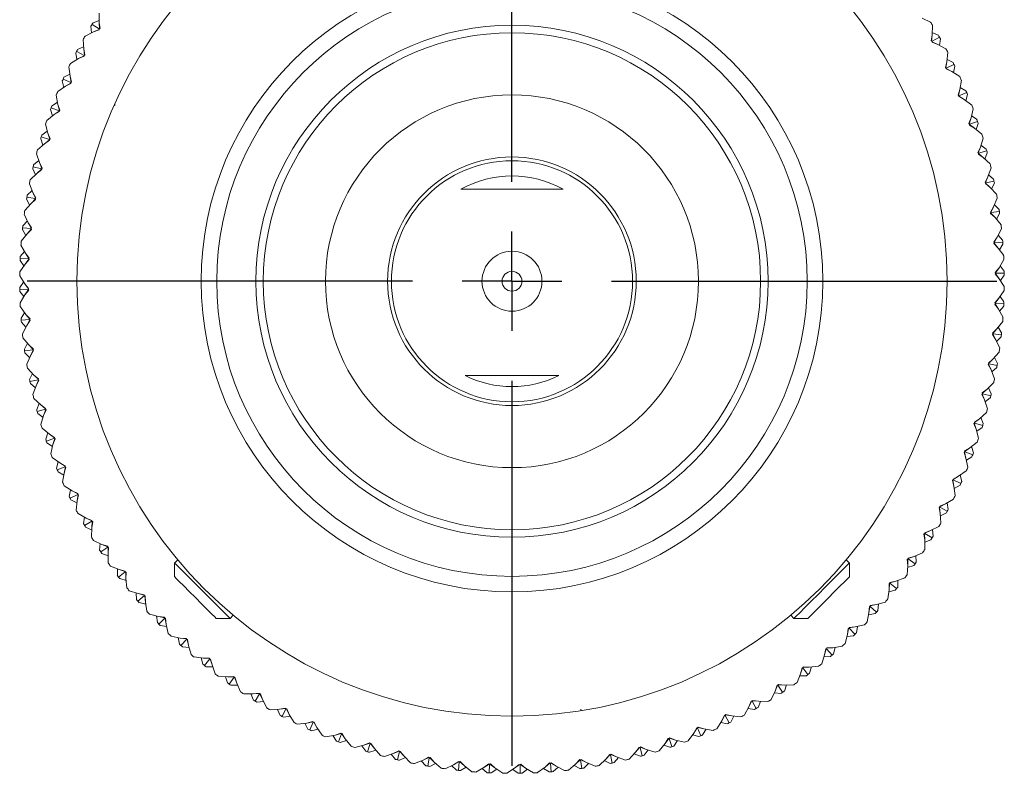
# Model space of a CAD drawing. Header units: inches. Extents: x 1.3 to 18.3, y 1.5 to 16.3.
# Tile 11 of 36: x 10.2 to 12.2, y 1.5 to 3. Entities that reach past the tile are written whole.
import ezdxf

# ---------------------------------------------------------------- set-up
doc = ezdxf.new("R2010")
doc.units = ezdxf.units.IN
doc.header["$MEASUREMENT"] = 0
doc.layers.add('SLD-0', color=7, linetype='Continuous')

# ---------------------------------------------------------------- blocks, each defined once
blk = doc.blocks.new('SW_CENTERMARKSYMBOL_1')
at = {"layer": 'SLD-0', "color": 0}
for p, q in [((0, 0.2), (0, 0.975)), ((0, 0), (0, 0.1)), ((-0.2, 0), (-0.975, 0)), ((0, 0), (-0.1, 0)), ((0, 0), (0, -0.1)), ((0, 0), (0.1, 0)), ((0.2, 0), (0.975, 0)), ((0, -0.2), (0, -0.975))]:
    blk.add_line(p, q, dxfattribs=at)

msp = doc.modelspace()

# ---------------------------------------------------------------- linework, layer by layer
at = {"color": 7, "linetype": 'Continuous', "lineweight": 15}
for p, q in [((10.3869, 2.9945), (10.3868, 3.0134)), ((10.3869, 2.9815), (10.3724, 2.9904)), ((10.3745, 2.9939), (10.3869, 2.9987)), ((10.3885, 2.9823), (10.3869, 2.9945)), ((10.3869, 2.9945), (10.3877, 2.9819)), ((12.0414, 3.0033), (12.0585, 2.9953)), ((10.3586, 2.9671), (10.3754, 2.9757)), ((10.3703, 2.987), (10.3716, 2.9737)), ((10.3754, 2.9757), (10.3869, 2.9806)), ((10.3754, 2.9757), (10.387, 2.9798)), ((10.3869, 2.9815), (10.3885, 2.9823)), ((10.387, 2.9798), (10.3869, 2.9815)), ((12.0627, 2.9885), (12.0621, 2.9697)), ((12.0745, 2.9687), (12.0622, 2.9739)), ((10.3558, 2.9414), (10.3546, 2.9602)), ((12.0621, 2.9697), (12.0601, 2.9575)), ((12.0601, 2.9575), (12.0616, 2.9567)), ((12.0621, 2.9697), (12.0608, 2.9571)), ((12.0616, 2.9567), (12.0765, 2.9652)), ((12.0616, 2.9567), (12.0616, 2.955)), ((12.073, 2.9505), (12.0616, 2.9558)), ((12.0616, 2.955), (12.073, 2.9505)), ((12.073, 2.9505), (12.0896, 2.9415)), ((12.0784, 2.9617), (12.0767, 2.9485)), ((10.3397, 2.9328), (10.3419, 2.9197)), ((10.3567, 2.9284), (10.3416, 2.9364)), ((10.3435, 2.9399), (10.3556, 2.9456)), ((10.3582, 2.9293), (10.3558, 2.9414)), ((10.3558, 2.9414), (10.3575, 2.9289)), ((12.0933, 2.9344), (12.0915, 2.9156)), ((10.3293, 2.9123), (10.3455, 2.9218)), ((10.3455, 2.9218), (10.3568, 2.9275)), ((10.3455, 2.9218), (10.3568, 2.9267)), ((10.3567, 2.9284), (10.3582, 2.9293)), ((10.3568, 2.9267), (10.3567, 2.9284)), ((12.0915, 2.9156), (12.0888, 2.9036)), ((12.0915, 2.9156), (12.0895, 2.9032)), ((12.1038, 2.9138), (12.0919, 2.9199)), ((10.3282, 2.8864), (10.3258, 2.9051)), ((12.0888, 2.9036), (12.0903, 2.9027)), ((12.0903, 2.9027), (12.0901, 2.901)), ((12.0901, 2.901), (12.1013, 2.8958)), ((12.1013, 2.8958), (12.0902, 2.9018)), ((12.0903, 2.9027), (12.1056, 2.9102)), ((12.1013, 2.8958), (12.1172, 2.8858)), ((12.1074, 2.9066), (12.1048, 2.8935)), ((10.3127, 2.8769), (10.3156, 2.8639)), ((10.3299, 2.8735), (10.3143, 2.8805)), ((10.316, 2.8842), (10.3276, 2.8906)), ((10.3191, 2.8662), (10.33, 2.8726)), ((10.3191, 2.8662), (10.3301, 2.8718)), ((10.3313, 2.8745), (10.3282, 2.8864)), ((10.3282, 2.8864), (10.3306, 2.874)), ((10.3299, 2.8735), (10.3313, 2.8745)), ((10.3301, 2.8718), (10.3299, 2.8735)), ((12.1205, 2.8785), (12.1175, 2.8599)), ((10.3035, 2.8557), (10.3191, 2.8662)), ((12.1175, 2.8599), (12.1141, 2.848)), ((12.1175, 2.8599), (12.1148, 2.8476)), ((12.1155, 2.847), (12.1312, 2.8536)), ((12.1297, 2.8573), (12.1182, 2.864)), ((10.292, 2.8268), (10.3032, 2.8339)), ((10.304, 2.8298), (10.3004, 2.8483)), ((12.1141, 2.848), (12.1155, 2.847)), ((12.1155, 2.847), (12.1152, 2.8453)), ((12.1152, 2.8453), (12.126, 2.8394)), ((12.126, 2.8394), (12.1153, 2.8462)), ((12.126, 2.8394), (12.1413, 2.8284)), ((12.1328, 2.8499), (12.1294, 2.837)), ((10.2891, 2.8193), (10.2929, 2.8065)), ((10.3065, 2.817), (10.2905, 2.823)), ((10.2962, 2.8091), (10.3067, 2.8161)), ((10.2962, 2.8091), (10.3069, 2.8153)), ((10.3079, 2.8181), (10.304, 2.8298)), ((10.304, 2.8298), (10.3072, 2.8176)), ((10.3065, 2.817), (10.3079, 2.8181)), ((10.3069, 2.8153), (10.3065, 2.817)), ((10.4172, 2.8286), (10.417, 2.8285)), ((10.4181, 2.8282), (10.4172, 2.8286)), ((10.4176, 2.8273), (10.4189, 2.8294)), ((12.1441, 2.8209), (12.14, 2.8025)), ((10.2813, 2.7976), (10.2962, 2.8091)), ((12.14, 2.8025), (12.1358, 2.791)), ((12.14, 2.8025), (12.1364, 2.7904)), ((12.1371, 2.7899), (12.1533, 2.7954)), ((12.152, 2.7992), (12.1409, 2.8067)), ((10.2716, 2.768), (10.2824, 2.7758)), ((10.2835, 2.7717), (10.2788, 2.79)), ((12.1358, 2.791), (12.1371, 2.7899)), ((12.1371, 2.7899), (12.1367, 2.7882)), ((12.1367, 2.7882), (12.1472, 2.7816)), ((12.1472, 2.7816), (12.1369, 2.789)), ((12.1472, 2.7816), (12.1617, 2.7697)), ((12.1546, 2.7916), (12.1504, 2.779)), ((10.2693, 2.7603), (10.2738, 2.7478)), ((10.2868, 2.7592), (10.2705, 2.7642)), ((10.277, 2.7506), (10.287, 2.7583)), ((10.277, 2.7506), (10.2872, 2.7575)), ((10.2881, 2.7603), (10.2835, 2.7717)), ((10.2835, 2.7717), (10.2874, 2.7598)), ((10.2868, 2.7592), (10.2881, 2.7603)), ((10.2872, 2.7575), (10.2868, 2.7592)), ((12.1641, 2.762), (12.1588, 2.7439)), ((10.2629, 2.7382), (10.277, 2.7506)), ((12.1588, 2.7439), (12.1539, 2.7327)), ((12.1539, 2.7327), (12.1551, 2.7315)), ((12.1588, 2.7439), (12.1545, 2.7321)), ((12.1551, 2.7315), (12.1716, 2.736)), ((12.1706, 2.7399), (12.16, 2.748)), ((10.255, 2.7081), (10.2653, 2.7166)), ((10.2666, 2.7125), (10.2608, 2.7304)), ((10.2719, 2.7014), (10.2666, 2.7125)), ((10.2666, 2.7125), (10.2713, 2.7008)), ((12.1551, 2.7315), (12.1547, 2.7298)), ((12.1547, 2.7298), (12.1647, 2.7226)), ((12.1647, 2.7226), (12.1549, 2.7306)), ((12.1647, 2.7226), (12.1784, 2.7098)), ((12.1727, 2.7321), (12.1677, 2.7197)), ((10.2532, 2.7003), (10.2585, 2.6881)), ((10.2707, 2.7002), (10.2541, 2.7042)), ((10.2615, 2.691), (10.271, 2.6994)), ((10.2615, 2.691), (10.2712, 2.6986)), ((10.2707, 2.7002), (10.2719, 2.7014)), ((10.2712, 2.6986), (10.2707, 2.7002)), ((12.1803, 2.702), (12.1739, 2.6843)), ((10.2482, 2.6777), (10.2615, 2.691)), ((12.1739, 2.6843), (12.1683, 2.6733)), ((12.1683, 2.6733), (12.1695, 2.6721)), ((12.1739, 2.6843), (12.1689, 2.6727)), ((12.1695, 2.6721), (12.1862, 2.6755)), ((12.1854, 2.6795), (12.1753, 2.6882)), ((10.2422, 2.6472), (10.252, 2.6563)), ((10.2535, 2.6524), (10.2465, 2.6699)), ((12.1695, 2.6721), (12.1689, 2.6704)), ((12.1689, 2.6704), (12.1784, 2.6626)), ((12.1784, 2.6626), (12.1692, 2.6712)), ((12.1784, 2.6626), (12.1914, 2.6489)), ((12.187, 2.6716), (12.1813, 2.6595)), ((10.2409, 2.6393), (10.247, 2.6274)), ((10.2584, 2.6403), (10.2415, 2.6433)), ((10.2498, 2.6306), (10.2587, 2.6395)), ((10.2498, 2.6306), (10.259, 2.6387)), ((10.2595, 2.6416), (10.2535, 2.6524)), ((10.2535, 2.6524), (10.259, 2.641)), ((10.2584, 2.6403), (10.2595, 2.6416)), ((10.259, 2.6387), (10.2584, 2.6403)), ((12.1927, 2.641), (12.1852, 2.6238)), ((10.2373, 2.6165), (10.2498, 2.6306)), ((12.1852, 2.6238), (12.1789, 2.6132)), ((12.1852, 2.6238), (12.1795, 2.6125)), ((12.18, 2.6119), (12.1969, 2.6143)), ((12.1964, 2.6183), (12.1869, 2.6276)), ((10.2333, 2.5857), (10.2424, 2.5954)), ((10.2442, 2.5916), (10.2361, 2.6086)), ((10.3515, 2.6026), (10.3516, 2.6024)), ((12.0825, 2.602), (12.0823, 2.6022)), ((12.1789, 2.6132), (12.18, 2.6119)), ((12.18, 2.6119), (12.1793, 2.6103)), ((12.1793, 2.6103), (12.1884, 2.6019)), ((12.1884, 2.6019), (12.1797, 2.611)), ((12.1884, 2.6019), (12.2004, 2.5874)), ((12.1975, 2.6103), (12.1911, 2.5986)), ((10.2324, 2.5777), (10.2392, 2.5662)), ((10.2498, 2.5798), (10.2328, 2.5817)), ((10.2418, 2.5696), (10.2502, 2.579)), ((10.2418, 2.5696), (10.2505, 2.5783)), ((10.2509, 2.5812), (10.2442, 2.5916)), ((10.2442, 2.5916), (10.2504, 2.5805)), ((10.2498, 2.5798), (10.2509, 2.5812)), ((10.2505, 2.5783), (10.2498, 2.5798)), ((12.2013, 2.5794), (12.1927, 2.5627)), ((10.2302, 2.5547), (10.2418, 2.5696)), ((12.1927, 2.5627), (12.1858, 2.5525)), ((12.1927, 2.5627), (12.1863, 2.5518)), ((12.2035, 2.5565), (12.1946, 2.5664)), ((10.2388, 2.5302), (10.2296, 2.5467)), ((12.1858, 2.5525), (12.1868, 2.5511)), ((12.1868, 2.5511), (12.186, 2.5496)), ((12.186, 2.5496), (12.1945, 2.5406)), ((12.1945, 2.5406), (12.1864, 2.5503)), ((12.1868, 2.5511), (12.2038, 2.5525)), ((12.1945, 2.5406), (12.2056, 2.5254)), ((12.2041, 2.5485), (12.197, 2.5372)), ((10.2278, 2.5157), (10.2354, 2.5047)), ((10.2451, 2.5189), (10.228, 2.5197)), ((10.2282, 2.5237), (10.2367, 2.5339)), ((10.2377, 2.5082), (10.2455, 2.5181)), ((10.2377, 2.5082), (10.2459, 2.5174)), ((10.246, 2.5203), (10.2388, 2.5302)), ((10.2388, 2.5302), (10.2456, 2.5196)), ((10.2451, 2.5189), (10.246, 2.5203)), ((10.2459, 2.5174), (10.2451, 2.5189)), ((12.206, 2.5174), (12.1964, 2.5012)), ((10.2271, 2.4926), (10.2377, 2.5082)), ((12.1964, 2.5012), (12.1888, 2.4915)), ((12.1964, 2.5012), (12.1892, 2.4908)), ((12.2067, 2.4944), (12.1985, 2.5049)), ((10.2372, 2.4687), (10.227, 2.4846)), ((12.1888, 2.4915), (12.1897, 2.4901)), ((12.1897, 2.4901), (12.1888, 2.4886)), ((12.1888, 2.4886), (12.1967, 2.4791)), ((12.1967, 2.4791), (12.1893, 2.4893)), ((12.1897, 2.4901), (12.2068, 2.4903)), ((12.1967, 2.4791), (12.2069, 2.4632)), ((12.2069, 2.4863), (12.199, 2.4756)), ((10.227, 2.4615), (10.2349, 2.4723)), ((10.2442, 2.4578), (10.2271, 2.4575)), ((10.245, 2.4593), (10.2372, 2.4687)), ((10.2372, 2.4687), (10.2446, 2.4585)), ((10.2375, 2.4466), (10.2446, 2.457)), ((10.2375, 2.4466), (10.2451, 2.4563)), ((10.2442, 2.4578), (10.245, 2.4593)), ((10.2451, 2.4563), (10.2442, 2.4578)), ((12.2068, 2.4552), (12.1961, 2.4397)), ((10.2272, 2.4535), (10.2354, 2.443)), ((10.2279, 2.4304), (10.2375, 2.4466)), ((12.1961, 2.4397), (12.188, 2.4305)), ((12.1961, 2.4397), (12.1884, 2.4297)), ((12.2061, 2.4322), (12.1985, 2.4432)), ((10.2394, 2.4072), (10.2283, 2.4224)), ((12.1888, 2.4289), (12.1878, 2.4275)), ((12.1878, 2.4275), (12.1951, 2.4176)), ((12.188, 2.4305), (12.1888, 2.4289)), ((12.1951, 2.4176), (12.1883, 2.4282)), ((12.1888, 2.4289), (12.2059, 2.4282)), ((12.1951, 2.4176), (12.2043, 2.4011)), ((12.2057, 2.4241), (12.1972, 2.4139)), ((10.2298, 2.3994), (10.2369, 2.4106)), ((10.2471, 2.3967), (10.2301, 2.3954)), ((10.2479, 2.3983), (10.2394, 2.4072)), ((10.2394, 2.4072), (10.2475, 2.3975)), ((10.2412, 2.3852), (10.2476, 2.396)), ((10.2471, 2.3967), (10.2479, 2.3983)), ((10.2481, 2.3953), (10.2471, 2.3967)), ((10.2304, 2.3914), (10.2392, 2.3814)), ((10.2326, 2.3684), (10.2412, 2.3852)), ((10.2412, 2.3852), (10.2481, 2.3953)), ((12.1921, 2.3783), (12.1833, 2.3696)), ((12.1921, 2.3783), (12.1837, 2.3688)), ((12.2036, 2.3931), (12.1921, 2.3783)), ((12.2015, 2.3701), (12.1947, 2.3816)), ((10.2455, 2.346), (10.2335, 2.3604)), ((12.1841, 2.368), (12.183, 2.3666)), ((12.183, 2.3666), (12.1897, 2.3563)), ((12.1833, 2.3696), (12.1841, 2.368)), ((12.1897, 2.3563), (12.1835, 2.3673)), ((12.1841, 2.368), (12.2011, 2.3662)), ((12.1897, 2.3563), (12.1977, 2.3393)), ((12.2006, 2.3622), (12.1915, 2.3525)), ((10.2364, 2.3375), (10.2428, 2.3492)), ((10.2545, 2.3376), (10.2455, 2.346)), ((10.2455, 2.346), (10.2542, 2.3368)), ((10.2539, 2.336), (10.2545, 2.3376)), ((10.2539, 2.336), (10.2369, 2.3336)), ((10.2375, 2.3296), (10.247, 2.3202)), ((10.2412, 2.3068), (10.2487, 2.3241)), ((10.2487, 2.3241), (10.2544, 2.3353)), ((10.2487, 2.3241), (10.255, 2.3347)), ((10.255, 2.3347), (10.2539, 2.336)), ((12.1841, 2.3172), (12.1749, 2.3091)), ((12.1841, 2.3172), (12.1752, 2.3083)), ((12.1966, 2.3313), (12.1841, 2.3172)), ((12.193, 2.3085), (12.1869, 2.3204)), ((10.2555, 2.2852), (10.2425, 2.2989)), ((12.1755, 2.3075), (12.1744, 2.3062)), ((12.1744, 2.3062), (12.1803, 2.2954)), ((12.1749, 2.3091), (12.1755, 2.3075)), ((12.1803, 2.2954), (12.1749, 2.3068)), ((12.1755, 2.3075), (12.1924, 2.3046)), ((12.1917, 2.3006), (12.1819, 2.2915)), ((10.2469, 2.2762), (10.2526, 2.2883)), ((10.265, 2.2774), (10.2555, 2.2852)), ((10.2555, 2.2852), (10.2647, 2.2766)), ((10.2644, 2.2758), (10.265, 2.2774)), ((12.1803, 2.2954), (12.1874, 2.2779)), ((10.2644, 2.2758), (10.2477, 2.2723)), ((10.2485, 2.2684), (10.2586, 2.2596)), ((10.2536, 2.2458), (10.26, 2.2636)), ((10.26, 2.2636), (10.265, 2.2751)), ((10.26, 2.2636), (10.2656, 2.2745)), ((10.2656, 2.2745), (10.2644, 2.2758)), ((12.1857, 2.2701), (12.1724, 2.2568)), ((12.1807, 2.2476), (12.1754, 2.2598)), ((10.2692, 2.2252), (10.2554, 2.2381)), ((12.1632, 2.2476), (12.162, 2.2464)), ((12.162, 2.2464), (12.1672, 2.2353)), ((12.1724, 2.2568), (12.1626, 2.2493)), ((12.1626, 2.2493), (12.1632, 2.2476)), ((12.1672, 2.2353), (12.1626, 2.247)), ((12.1724, 2.2568), (12.1629, 2.2485)), ((12.1632, 2.2476), (12.1798, 2.2437)), ((12.1789, 2.2398), (12.1686, 2.2313)), ((10.2612, 2.2157), (10.2661, 2.2281)), ((10.2792, 2.218), (10.2692, 2.2252)), ((10.2692, 2.2252), (10.279, 2.2172)), ((10.2787, 2.2164), (10.2792, 2.218)), ((12.1672, 2.2353), (12.1731, 2.2174)), ((10.2787, 2.2164), (10.2623, 2.2118)), ((10.2633, 2.208), (10.2739, 2.1998)), ((10.2698, 2.1858), (10.2751, 2.2039)), ((10.2751, 2.2039), (10.2794, 2.2158)), ((10.2751, 2.2039), (10.28, 2.2152)), ((10.28, 2.2152), (10.2787, 2.2164)), ((12.171, 2.2097), (12.1569, 2.1972)), ((12.1646, 2.1875), (12.16, 2.2)), ((10.2867, 2.1662), (10.2722, 2.1782)), ((12.1471, 2.1887), (12.1458, 2.1875)), ((12.1458, 2.1875), (12.1504, 2.1761)), ((12.1504, 2.1761), (12.1464, 2.1881)), ((12.1569, 2.1972), (12.1467, 2.1903)), ((12.1467, 2.1903), (12.1471, 2.1887)), ((12.1569, 2.1972), (12.1469, 2.1895)), ((12.1471, 2.1887), (12.1634, 2.1837)), ((12.1623, 2.1798), (12.1514, 2.172)), ((10.2793, 2.1562), (10.2835, 2.1689)), ((10.2971, 2.1596), (10.2867, 2.1662)), ((10.2867, 2.1662), (10.297, 2.1588)), ((10.2968, 2.158), (10.2971, 2.1596)), ((12.1504, 2.1761), (12.1551, 2.1579)), ((10.2968, 2.158), (10.2806, 2.1524)), ((10.2819, 2.1486), (10.293, 2.1412)), ((10.2898, 2.1269), (10.2939, 2.1453)), ((10.2939, 2.1453), (10.2974, 2.1574)), ((10.2939, 2.1453), (10.2981, 2.1569)), ((10.2981, 2.1569), (10.2968, 2.158)), ((12.1376, 2.1388), (12.127, 2.1325)), ((12.1376, 2.1388), (12.1272, 2.1317)), ((12.1526, 2.1503), (12.1376, 2.1388)), ((12.1448, 2.1286), (12.141, 2.1413)), ((10.3079, 2.1084), (10.2926, 2.1194)), ((12.1274, 2.1308), (12.126, 2.1298)), ((12.126, 2.1298), (12.1298, 2.1181)), ((12.1298, 2.1181), (12.1267, 2.1303)), ((12.127, 2.1325), (12.1274, 2.1308)), ((12.1274, 2.1308), (12.1433, 2.1248)), ((12.1419, 2.121), (12.1306, 2.1139)), ((10.3011, 2.098), (10.3044, 2.1109)), ((10.3184, 2.1008), (10.3026, 2.0943)), ((10.3187, 2.1025), (10.3079, 2.1084)), ((10.3079, 2.1084), (10.3186, 2.1017)), ((10.3164, 2.088), (10.3191, 2.1003)), ((10.3164, 2.088), (10.3198, 2.0998)), ((10.3184, 2.1008), (10.3187, 2.1025)), ((10.3198, 2.0998), (10.3184, 2.1008)), ((12.1298, 2.1181), (12.1334, 2.0996)), ((10.3042, 2.0905), (10.3157, 2.0838)), ((10.3134, 2.0694), (10.3164, 2.088)), ((12.1148, 2.0816), (12.1038, 2.076)), ((12.1148, 2.0816), (12.1039, 2.0752)), ((12.1304, 2.0922), (12.1148, 2.0816)), ((12.1212, 2.071), (12.1183, 2.084)), ((10.3326, 2.052), (10.3167, 2.0621)), ((12.104, 2.0743), (12.1026, 2.0734)), ((12.1026, 2.0734), (12.1057, 2.0615)), ((12.1057, 2.0615), (12.1033, 2.0738)), ((12.1038, 2.076), (12.104, 2.0743)), ((12.104, 2.0743), (12.1196, 2.0673)), ((12.1057, 2.0615), (12.1081, 2.0428)), ((12.1179, 2.0637), (12.1062, 2.0573)), ((10.3265, 2.0412), (10.329, 2.0543)), ((10.3436, 2.0451), (10.3283, 2.0376)), ((10.3438, 2.0468), (10.3326, 2.052)), ((10.3326, 2.052), (10.3437, 2.046)), ((10.3424, 2.0322), (10.3444, 2.0446)), ((10.3424, 2.0322), (10.3451, 2.0442)), ((10.3436, 2.0451), (10.3438, 2.0468)), ((10.3451, 2.0442), (10.3436, 2.0451)), ((10.3301, 2.034), (10.342, 2.028)), ((10.3406, 2.0134), (10.3424, 2.0322)), ((12.0884, 2.026), (12.0771, 2.0211)), ((12.0884, 2.026), (12.0771, 2.0203)), ((12.0771, 2.0211), (12.0772, 2.0194)), ((12.1046, 2.0356), (12.0884, 2.026)), ((12.0941, 2.015), (12.092, 2.0282)), ((10.3609, 1.9973), (10.3443, 2.0064)), ((12.0772, 2.0194), (12.0757, 2.0185)), ((12.0757, 2.0185), (12.078, 2.0065)), ((12.078, 2.0065), (12.0764, 2.019)), ((12.0772, 2.0194), (12.0923, 2.0114)), ((12.078, 2.0065), (12.0793, 1.9877)), ((12.0904, 2.0079), (12.0783, 2.0022)), ((10.3554, 1.9861), (10.3571, 1.9994)), ((10.3723, 1.9911), (10.3574, 1.9827)), ((10.3723, 1.9929), (10.3609, 1.9973)), ((10.3609, 1.9973), (10.3723, 1.992)), ((10.3718, 1.9781), (10.373, 1.9907)), ((10.3718, 1.9781), (10.3738, 1.9903)), ((10.3723, 1.9911), (10.3723, 1.9929)), ((10.3738, 1.9903), (10.3723, 1.9911)), ((12.0753, 1.9807), (12.0585, 1.9722)), ((10.3594, 1.9792), (10.3717, 1.9739)), ((10.3712, 1.9593), (10.3718, 1.9781)), ((12.0469, 1.9663), (12.0454, 1.9655)), ((12.0454, 1.9655), (12.047, 1.9533)), ((12.047, 1.9533), (12.0462, 1.9659)), ((12.0585, 1.9722), (12.0469, 1.968)), ((12.0585, 1.9722), (12.0469, 1.9672)), ((12.0469, 1.968), (12.0469, 1.9663)), ((12.0469, 1.9663), (12.0615, 1.9574)), ((12.0636, 1.9608), (12.0623, 1.9741)), ((10.3925, 1.9445), (10.3754, 1.9525)), ((10.3878, 1.933), (10.3886, 1.9463)), ((10.4042, 1.9408), (10.3925, 1.9445)), ((10.3925, 1.9445), (10.4042, 1.9399)), ((10.4042, 1.939), (10.4042, 1.9408)), ((12.0594, 1.954), (12.047, 1.9491)), ((12.047, 1.9533), (12.0471, 1.9345)), ((10.4042, 1.939), (10.39, 1.9297)), ((10.3922, 1.9263), (10.4048, 1.9218)), ((10.4058, 1.9383), (10.4042, 1.939)), ((10.4046, 1.9261), (10.405, 1.9387)), ((10.4046, 1.9261), (10.4058, 1.9383)), ((10.4052, 1.9072), (10.4046, 1.9261)), ((12.0427, 1.9278), (12.0254, 1.9203)), ((12.0297, 1.9087), (12.0292, 1.922)), ((10.5451, 1.9134), (10.5386, 1.907)), ((10.5386, 1.907), (10.5386, 1.8791)), ((11.8953, 1.907), (11.8888, 1.9134)), ((11.8953, 1.8791), (11.8953, 1.907)), ((12.0127, 1.9022), (12.0116, 1.8834)), ((12.0134, 1.9152), (12.0118, 1.9145)), ((12.0118, 1.9145), (12.0127, 1.9022)), ((12.0251, 1.9021), (12.0124, 1.898)), ((12.0127, 1.9022), (12.0126, 1.9148)), ((12.0135, 1.9169), (12.0134, 1.9152)), ((12.0134, 1.9152), (12.0274, 1.9054)), ((12.0254, 1.9203), (12.0135, 1.9169)), ((12.0254, 1.9203), (12.0135, 1.9161)), ((10.4273, 1.8938), (10.4098, 1.9007)), ((10.4234, 1.882), (10.4234, 1.8953)), ((10.4394, 1.8891), (10.4258, 1.8788)), ((10.4393, 1.8908), (10.4273, 1.8938)), ((10.4273, 1.8938), (10.4394, 1.89)), ((10.4394, 1.8891), (10.4393, 1.8908)), ((10.441, 1.8884), (10.4394, 1.8891)), ((10.4406, 1.8761), (10.4403, 1.8887)), ((10.4406, 1.8761), (10.441, 1.8884)), ((10.4282, 1.8756), (10.441, 1.8719)), ((10.4424, 1.8574), (10.4406, 1.8761)), ((11.9768, 1.8663), (11.9751, 1.8657)), ((11.9751, 1.8657), (11.9752, 1.8534)), ((11.9752, 1.8534), (11.9759, 1.866)), ((11.977, 1.868), (11.9768, 1.8663)), ((11.9768, 1.8663), (11.9901, 1.8556)), ((11.989, 1.8707), (11.9769, 1.8672)), ((11.989, 1.8707), (11.977, 1.868)), ((12.0068, 1.877), (11.989, 1.8707)), ((11.9926, 1.8588), (11.993, 1.8721)), ((10.4653, 1.8454), (10.4474, 1.8511)), ((10.4621, 1.8334), (10.4613, 1.8467)), ((10.4777, 1.8414), (10.4647, 1.8303)), ((10.4774, 1.8431), (10.4653, 1.8454)), ((10.4653, 1.8454), (10.4776, 1.8423)), ((10.4777, 1.8414), (10.4774, 1.8431)), ((10.4793, 1.8409), (10.4777, 1.8414)), ((10.5943, 1.8513), (10.65, 1.7956)), ((11.9752, 1.8534), (11.9729, 1.8347)), ((11.9876, 1.8525), (11.9747, 1.8492)), ((10.4673, 1.8273), (10.4804, 1.8244)), ((10.4797, 1.8286), (10.4785, 1.8411)), ((10.4797, 1.8286), (10.4793, 1.8409)), ((10.4826, 1.81), (10.4797, 1.8286)), ((11.9496, 1.8234), (11.9373, 1.8206)), ((11.9496, 1.8234), (11.9374, 1.8215)), ((11.9677, 1.8286), (11.9496, 1.8234)), ((11.9525, 1.8113), (11.9537, 1.8245)), ((10.5063, 1.7994), (10.488, 1.804)), ((10.65, 1.7956), (10.6564, 1.802)), ((11.7775, 1.802), (11.7839, 1.7956)), ((11.9347, 1.807), (11.9313, 1.7885)), ((11.9471, 1.8053), (11.934, 1.8028)), ((11.9347, 1.807), (11.9363, 1.8195)), ((11.9355, 1.8193), (11.9347, 1.807)), ((11.9371, 1.8198), (11.9355, 1.8193)), ((11.9374, 1.8215), (11.9371, 1.8198)), ((11.9371, 1.8198), (11.9498, 1.8083)), ((10.5038, 1.7872), (10.5022, 1.8005)), ((10.5185, 1.7979), (10.5063, 1.7994)), ((10.5063, 1.7994), (10.5187, 1.7971)), ((10.5189, 1.7962), (10.5066, 1.7843)), ((10.5189, 1.7962), (10.5185, 1.7979)), ((10.5205, 1.7958), (10.5189, 1.7962)), ((10.5217, 1.7836), (10.5197, 1.796)), ((10.5217, 1.7836), (10.5205, 1.7958)), ((10.5257, 1.7652), (10.5217, 1.7836)), ((10.6221, 1.7956), (10.65, 1.7956)), ((11.7839, 1.7956), (11.8117, 1.7956)), ((11.9257, 1.7827), (11.9073, 1.7786)), ((10.5094, 1.7815), (10.5226, 1.7794)), ((11.8914, 1.7632), (11.8868, 1.745)), ((11.8914, 1.7632), (11.8938, 1.7756)), ((11.8929, 1.7755), (11.8914, 1.7632)), ((11.8946, 1.7758), (11.8929, 1.7755)), ((11.895, 1.7775), (11.8946, 1.7758)), ((11.8946, 1.7758), (11.9065, 1.7636)), ((11.9073, 1.7786), (11.8948, 1.7767)), ((11.9073, 1.7786), (11.895, 1.7775)), ((11.9094, 1.7664), (11.9114, 1.7796)), ((10.55, 1.7561), (10.5315, 1.7596)), ((10.5483, 1.7438), (10.5459, 1.7569)), ((10.5623, 1.7554), (10.55, 1.7561)), ((10.55, 1.7561), (10.5625, 1.7546)), ((10.5628, 1.7537), (10.5513, 1.7411)), ((10.5628, 1.7537), (10.5623, 1.7554)), ((10.5645, 1.7534), (10.5628, 1.7537)), ((10.5664, 1.7413), (10.5637, 1.7536)), ((10.5664, 1.7413), (10.5645, 1.7534)), ((11.9036, 1.7608), (11.8904, 1.7591)), ((10.5543, 1.7384), (10.5676, 1.7372)), ((10.5716, 1.7231), (10.5664, 1.7413)), ((11.8455, 1.7223), (11.8486, 1.7345)), ((11.8478, 1.7344), (11.8455, 1.7223)), ((11.8495, 1.7347), (11.8478, 1.7344)), ((11.85, 1.7363), (11.8495, 1.7347)), ((11.8495, 1.7347), (11.8606, 1.7217)), ((11.8623, 1.7367), (11.8497, 1.7355)), ((11.8623, 1.7367), (11.85, 1.7363)), ((11.8809, 1.7396), (11.8623, 1.7367)), ((11.8636, 1.7243), (11.8665, 1.7373)), ((10.5964, 1.7157), (10.5777, 1.718)), ((10.5955, 1.7033), (10.5922, 1.7162)), ((10.6087, 1.7157), (10.5964, 1.7157)), ((10.5964, 1.7157), (10.609, 1.7149)), ((10.6093, 1.7141), (10.5986, 1.7007)), ((10.6093, 1.7141), (10.6087, 1.7157)), ((10.611, 1.7139), (10.6093, 1.7141)), ((10.6137, 1.7019), (10.6102, 1.714)), ((10.6137, 1.7019), (10.611, 1.7139)), ((11.8455, 1.7223), (11.8397, 1.7044)), ((11.8575, 1.7191), (11.8442, 1.7183)), ((10.6018, 1.6982), (10.6151, 1.6979)), ((10.62, 1.6841), (10.6137, 1.7019)), ((11.7971, 1.6843), (11.7902, 1.6668)), ((11.7971, 1.6843), (11.8009, 1.6963)), ((11.8001, 1.6962), (11.7971, 1.6843)), ((11.8018, 1.6964), (11.8001, 1.6962)), ((11.8024, 1.698), (11.8018, 1.6964)), ((11.8018, 1.6964), (11.8121, 1.6828)), ((11.8147, 1.6976), (11.8021, 1.6972)), ((11.8147, 1.6976), (11.8024, 1.698)), ((11.8335, 1.6993), (11.8147, 1.6976)), ((11.8153, 1.6852), (11.8189, 1.698)), ((10.6452, 1.6782), (10.6264, 1.6793)), ((10.6451, 1.6658), (10.641, 1.6784)), ((10.6575, 1.679), (10.6452, 1.6782)), ((10.6452, 1.6782), (10.6579, 1.6782)), ((10.6582, 1.6774), (10.6484, 1.6634)), ((10.6582, 1.6774), (10.6575, 1.679)), ((10.6599, 1.6773), (10.6582, 1.6774)), ((10.6634, 1.6655), (10.6591, 1.6774)), ((10.6634, 1.6655), (10.6599, 1.6773)), ((10.6708, 1.6482), (10.6634, 1.6655)), ((11.8088, 1.6803), (11.7955, 1.6804)), ((10.6517, 1.6611), (10.665, 1.6616)), ((10.6963, 1.6439), (10.6775, 1.6438)), ((10.697, 1.6314), (10.6921, 1.6439)), ((10.7085, 1.6455), (10.6963, 1.6439)), ((10.6963, 1.6439), (10.7089, 1.6447)), ((10.7093, 1.6439), (10.7004, 1.6293)), ((10.7093, 1.6439), (10.7085, 1.6455)), ((10.7111, 1.6439), (10.7093, 1.6439)), ((10.7152, 1.6323), (10.7102, 1.6439)), ((10.7152, 1.6323), (10.7111, 1.6439)), ((11.7463, 1.6494), (11.7384, 1.6324)), ((11.7578, 1.6447), (11.7445, 1.6456)), ((11.7501, 1.6612), (11.7463, 1.6494)), ((11.7463, 1.6494), (11.7509, 1.6612)), ((11.7518, 1.6612), (11.7501, 1.6612)), ((11.7525, 1.6628), (11.7518, 1.6612)), ((11.7518, 1.6612), (11.7612, 1.647)), ((11.7648, 1.6616), (11.7522, 1.662)), ((11.7648, 1.6616), (11.7525, 1.6628)), ((11.7646, 1.6492), (11.769, 1.6617)), ((11.7836, 1.6622), (11.7648, 1.6616)), ((10.7038, 1.6273), (10.7171, 1.6286)), ((10.7237, 1.6155), (10.7152, 1.6323)), ((11.004, 1.6252), (11.0043, 1.6253)), ((11.698, 1.6293), (11.6935, 1.6178)), ((11.6935, 1.6178), (11.6988, 1.6293)), ((11.6997, 1.6292), (11.698, 1.6293)), ((11.7006, 1.6308), (11.6997, 1.6292)), ((11.6997, 1.6292), (11.7082, 1.6144)), ((11.7127, 1.6288), (11.7002, 1.63)), ((11.7127, 1.6288), (11.7006, 1.6308)), ((11.7117, 1.6164), (11.7169, 1.6287)), ((11.7315, 1.6282), (11.7127, 1.6288)), ((10.7495, 1.6128), (10.7307, 1.6116)), ((10.7509, 1.6005), (10.7453, 1.6125)), ((10.7616, 1.6152), (10.7495, 1.6128)), ((10.7495, 1.6128), (10.762, 1.6144)), ((10.7624, 1.6137), (10.7545, 1.5986)), ((10.7624, 1.6137), (10.7616, 1.6152)), ((10.7642, 1.6138), (10.7624, 1.6137)), ((10.769, 1.6025), (10.7633, 1.6137)), ((10.769, 1.6025), (10.7642, 1.6138)), ((11.3558, 1.61), (11.3554, 1.6129)), ((11.6935, 1.6178), (11.6845, 1.6013)), ((11.7047, 1.6124), (11.6915, 1.6141)), ((10.758, 1.5967), (10.7712, 1.5988)), ((10.7786, 1.5863), (10.769, 1.6025)), ((10.8045, 1.5852), (10.7858, 1.5827)), ((10.8067, 1.5729), (10.8003, 1.5846)), ((10.8164, 1.5883), (10.8045, 1.5852)), ((10.8045, 1.5852), (10.8169, 1.5876)), ((10.8174, 1.5868), (10.8103, 1.5713)), ((10.8174, 1.5868), (10.8164, 1.5883)), ((10.8191, 1.5871), (10.8174, 1.5868)), ((10.8246, 1.5761), (10.8182, 1.587)), ((10.8246, 1.5761), (10.8191, 1.5871)), ((11.6388, 1.5896), (11.6288, 1.5736)), ((11.6497, 1.5835), (11.6366, 1.586)), ((11.644, 1.6008), (11.6388, 1.5896)), ((11.6388, 1.5896), (11.6449, 1.6007)), ((11.6457, 1.6006), (11.644, 1.6008)), ((11.6467, 1.6021), (11.6457, 1.6006)), ((11.6457, 1.6006), (11.6533, 1.5853)), ((11.6587, 1.5993), (11.6462, 1.6013)), ((11.6587, 1.5993), (11.6467, 1.6021)), ((11.6569, 1.587), (11.6629, 1.5989)), ((11.6774, 1.5975), (11.6587, 1.5993)), ((10.814, 1.5696), (10.827, 1.5726)), ((10.8352, 1.5605), (10.8246, 1.5761)), ((10.8728, 1.5649), (10.8611, 1.561)), ((10.8611, 1.561), (10.8733, 1.5642)), ((10.8738, 1.5635), (10.8728, 1.5649)), ((11.5825, 1.5649), (11.5714, 1.5496)), ((11.5884, 1.5757), (11.5825, 1.5649)), ((11.5825, 1.5649), (11.5892, 1.5755)), ((11.5901, 1.5754), (11.5884, 1.5757)), ((11.5911, 1.5768), (11.5901, 1.5754)), ((11.5901, 1.5754), (11.5966, 1.5596)), ((11.6029, 1.5733), (11.5906, 1.5761)), ((11.6029, 1.5733), (11.5911, 1.5768)), ((11.6003, 1.5612), (11.6071, 1.5727)), ((11.6215, 1.5703), (11.6029, 1.5733)), ((10.8611, 1.561), (10.8426, 1.5574)), ((10.8641, 1.5489), (10.8569, 1.5602)), ((10.8738, 1.5635), (10.8678, 1.5475)), ((10.8716, 1.5461), (10.8844, 1.5499)), ((10.8755, 1.5638), (10.8738, 1.5635)), ((10.8818, 1.5532), (10.8747, 1.5637)), ((10.8818, 1.5532), (10.8755, 1.5638)), ((10.8933, 1.5383), (10.8818, 1.5532)), ((10.9306, 1.5451), (10.9191, 1.5405)), ((10.9191, 1.5405), (10.9311, 1.5444)), ((10.9317, 1.5438), (10.9306, 1.5451)), ((11.5312, 1.5541), (11.5247, 1.5437)), ((11.5247, 1.5437), (11.532, 1.5539)), ((11.5329, 1.5537), (11.5312, 1.5541)), ((11.534, 1.5551), (11.5329, 1.5537)), ((11.5329, 1.5537), (11.5385, 1.5376)), ((11.5456, 1.5509), (11.5335, 1.5544)), ((11.5456, 1.5509), (11.534, 1.5551)), ((11.5422, 1.5389), (11.5497, 1.5499)), ((11.564, 1.5467), (11.5456, 1.5509)), ((11.5929, 1.5581), (11.58, 1.5614)), ((10.9191, 1.5405), (10.9009, 1.5357)), ((10.9228, 1.5286), (10.915, 1.5394)), ((10.9317, 1.5438), (10.9267, 1.5274)), ((10.9305, 1.5263), (10.9431, 1.5308)), ((10.9334, 1.5442), (10.9317, 1.5438)), ((10.9403, 1.534), (10.9325, 1.544)), ((10.9403, 1.534), (10.9334, 1.5442)), ((10.9527, 1.5198), (10.9403, 1.534)), ((10.9894, 1.5289), (10.9783, 1.5236)), ((10.9783, 1.5236), (10.99, 1.5283)), ((10.9907, 1.5277), (10.9867, 1.5111)), ((10.9907, 1.5277), (10.9894, 1.5289)), ((10.9923, 1.5282), (10.9907, 1.5277)), ((10.9998, 1.5185), (10.9915, 1.528)), ((10.9998, 1.5185), (10.9923, 1.5282)), ((11.4656, 1.5262), (11.4528, 1.5124)), ((11.4728, 1.5362), (11.4656, 1.5262)), ((11.4656, 1.5262), (11.4736, 1.536)), ((11.4745, 1.5357), (11.4728, 1.5362)), ((11.4757, 1.537), (11.4745, 1.5357)), ((11.4745, 1.5357), (11.479, 1.5192)), ((11.487, 1.5321), (11.4751, 1.5364)), ((11.487, 1.5321), (11.4757, 1.537)), ((11.4829, 1.5203), (11.491, 1.5309)), ((11.5051, 1.5268), (11.487, 1.5321)), ((11.5247, 1.5437), (11.5127, 1.5291)), ((11.5346, 1.5363), (11.522, 1.5404)), ((10.9783, 1.5236), (10.9604, 1.5177)), ((10.9828, 1.512), (10.9743, 1.5223)), ((10.9906, 1.5101), (11.0028, 1.5155)), ((11.0131, 1.5051), (10.9998, 1.5185)), ((11.0385, 1.5105), (11.021, 1.5035)), ((11.0436, 1.4992), (11.0345, 1.5089)), ((11.0492, 1.5165), (11.0385, 1.5105)), ((11.0385, 1.5105), (11.0499, 1.5159)), ((11.0505, 1.5153), (11.0476, 1.4985)), ((11.0505, 1.5153), (11.0492, 1.5165)), ((11.0521, 1.516), (11.0505, 1.5153)), ((11.0602, 1.5067), (11.0513, 1.5157)), ((11.0602, 1.5067), (11.0521, 1.516)), ((11.0744, 1.4942), (11.0602, 1.5067)), ((11.1097, 1.5078), (11.0993, 1.5012)), ((11.0993, 1.5012), (11.1103, 1.5073)), ((11.111, 1.5068), (11.1092, 1.4898)), ((11.111, 1.5068), (11.1097, 1.5078)), ((11.1126, 1.5075), (11.111, 1.5068)), ((11.1213, 1.4988), (11.1118, 1.5072)), ((11.1213, 1.4988), (11.1126, 1.5075)), ((11.2926, 1.5049), (11.2837, 1.4964)), ((11.2941, 1.5041), (11.2926, 1.5049)), ((11.2955, 1.5051), (11.2941, 1.5041)), ((11.3057, 1.4981), (11.2955, 1.5051)), ((11.3533, 1.5115), (11.3449, 1.5025)), ((11.3449, 1.5025), (11.3541, 1.5112)), ((11.3549, 1.5108), (11.3533, 1.5115)), ((11.3562, 1.5119), (11.3549, 1.5108)), ((11.3549, 1.5108), (11.3573, 1.4939)), ((11.3668, 1.5056), (11.3556, 1.5114)), ((11.3668, 1.5056), (11.3562, 1.5119)), ((11.3841, 1.4981), (11.3668, 1.5056)), ((11.4056, 1.5125), (11.392, 1.4995)), ((11.4146, 1.5039), (11.4026, 1.5096)), ((11.4135, 1.522), (11.4056, 1.5125)), ((11.4056, 1.5125), (11.4142, 1.5217)), ((11.4151, 1.5214), (11.4135, 1.522)), ((11.4163, 1.5226), (11.4151, 1.5214)), ((11.4151, 1.5214), (11.4186, 1.5047)), ((11.4273, 1.517), (11.4157, 1.522)), ((11.4273, 1.517), (11.4163, 1.5226)), ((11.4225, 1.5055), (11.4313, 1.5155)), ((11.445, 1.5105), (11.4273, 1.517)), ((11.4751, 1.5182), (11.4628, 1.5231)), ((11.0516, 1.4978), (11.0634, 1.5039)), ((11.0993, 1.5012), (11.0823, 1.4931)), ((11.1052, 1.4902), (11.0955, 1.4994)), ((11.1132, 1.4894), (11.1246, 1.4962)), ((11.1362, 1.4872), (11.1213, 1.4988)), ((11.1606, 1.4957), (11.1441, 1.4866)), ((11.1672, 1.4852), (11.1569, 1.4937)), ((11.1705, 1.503), (11.1606, 1.4957)), ((11.1606, 1.4957), (11.1712, 1.5025)), ((11.172, 1.502), (11.1705, 1.503)), ((11.172, 1.502), (11.1712, 1.485)), ((11.1735, 1.5029), (11.172, 1.502)), ((11.1827, 1.4947), (11.1727, 1.5025)), ((11.1827, 1.4947), (11.1735, 1.5029)), ((11.1752, 1.4848), (11.1862, 1.4923)), ((11.1983, 1.4841), (11.1827, 1.4947)), ((11.2221, 1.4941), (11.2063, 1.484)), ((11.2294, 1.484), (11.2186, 1.4919)), ((11.2316, 1.502), (11.2221, 1.4941)), ((11.2221, 1.4941), (11.2323, 1.5016)), ((11.2331, 1.5011), (11.2316, 1.502)), ((11.2345, 1.5021), (11.2331, 1.5011)), ((11.2331, 1.5011), (11.2334, 1.4841)), ((11.2443, 1.4945), (11.2338, 1.5016)), ((11.2443, 1.4945), (11.2345, 1.5021)), ((11.2374, 1.4841), (11.2479, 1.4923)), ((11.2605, 1.4849), (11.2443, 1.4945)), ((11.2837, 1.4964), (11.2685, 1.4853)), ((11.2915, 1.4867), (11.2802, 1.4939)), ((11.2837, 1.4964), (11.2933, 1.5045)), ((11.2941, 1.5041), (11.2955, 1.487)), ((11.3057, 1.4981), (11.2949, 1.5046)), ((11.2995, 1.4874), (11.3095, 1.4962)), ((11.3225, 1.4896), (11.3057, 1.4981)), ((11.3449, 1.5025), (11.3304, 1.4904)), ((11.3533, 1.4934), (11.3417, 1.4998)), ((11.3613, 1.4945), (11.3707, 1.504))]:
    msp.add_line(p, q, dxfattribs=at)
at = {"color": 7, "linetype": 'Continuous', "lineweight": 15, "flags": 128}
for points in [[(10.5386, 1.907), (10.5405, 1.9051), (10.5461, 1.8995), (10.5549, 1.8907), (10.5665, 1.8791), (10.5799, 1.8657), (10.5943, 1.8513)], [(11.7839, 1.7956), (11.7844, 1.7961), (11.7881, 1.7998), (11.7954, 1.8071), (11.8057, 1.8174), (11.8182, 1.83), (11.8323, 1.844), (11.8468, 1.8585), (11.8609, 1.8726), (11.8735, 1.8852), (11.8837, 1.8954), (11.891, 1.9027)], [(11.891, 1.9027), (11.8948, 1.9065), (11.8953, 1.907)], [(10.5804, 1.8374), (10.5681, 1.8497), (10.5569, 1.8609), (10.5477, 1.87), (10.5415, 1.8762), (10.5387, 1.879), (10.5386, 1.8791)], [(11.8921, 1.8759), (11.8856, 1.8695), (11.8764, 1.8602), (11.865, 1.8489), (11.8527, 1.8366), (11.8404, 1.8243), (11.8293, 1.8132), (11.8204, 1.8042), (11.8143, 1.7982), (11.8118, 1.7957), (11.8117, 1.7956)], [(11.8953, 1.8791), (11.8951, 1.8789), (11.8921, 1.8759)], [(10.6221, 1.7956), (10.622, 1.7957), (10.6193, 1.7985), (10.613, 1.8047), (10.6039, 1.8138), (10.5927, 1.8251), (10.5804, 1.8374)]]:
    msp.add_lwpolyline(points, dxfattribs=at)
at = {"color": 7, "linetype": 'Continuous', "lineweight": 15}
for radius in [0.875, 0.625, 0.5937, 0.515, 0.5, 0.375, 0.25, 0.2425, 0.0603, 0.02]:
    msp.add_circle((11.2169, 2.4739), radius, dxfattribs=at)
for radius, start, end in [(0.99, 148.5507, 148.7831), (0.99, 148.3183, 148.5507), (0.99, 31.3191, 31.7823), (0.99, 150.1191, 150.5823), (0.99, 29.7507, 29.9831), (0.99, 29.5183, 29.7507), (0.99, 152.1507, 152.3831), (0.99, 151.9183, 152.1507), (0.99, 27.7191, 28.1823), (0.99, 153.7191, 154.1823), (0.99, 26.1507, 26.3831), (0.99, 25.9183, 26.1507), (0.99, 155.7507, 155.9831), (0.99, 155.5183, 155.7507), (0.99, 24.1191, 24.5823), (0.99, 157.3191, 157.7823), (0.99, 22.5507, 22.7831), (0.99, 22.3183, 22.5507), (0.99, 159.3507, 159.5831), (0.99, 159.1183, 159.3507), (0.99, 20.5191, 20.9823), (0.99, 160.9191, 161.3823), (0.99, 18.9507, 19.1831), (0.99, 18.7183, 18.9507), (0.99, 162.9507, 163.1831), (0.99, 162.7183, 162.9507), (0.99, 16.9191, 17.3823), (0.99, 164.5191, 164.9823), (0.99, 15.3507, 15.5831), (0.99, 15.1183, 15.3507), (0.99, 166.5507, 166.7831), (0.99, 166.3183, 166.5507), (0.99, 13.3191, 13.7823), (0.99, 168.1191, 168.5823), (0.2119, 60.967, 119.033), (0.99, 11.7507, 11.9831), (0.99, 11.5183, 11.7507), (0.99, 170.1507, 170.3831), (0.99, 169.9183, 170.1507), (0.99, 9.7191, 10.1823), (0.99, 171.7191, 172.1823), (0.99, 8.1507, 8.3831), (0.99, 7.9183, 8.1507), (0.99, 173.7507, 173.9831), (0.99, 173.5183, 173.7507), (0.99, 6.1191, 6.5823), (0.99, 175.3191, 175.7823), (0.99, 4.5507, 4.7831), (0.99, 4.3183, 4.5507), (0.99, 177.3507, 177.5831), (0.99, 177.1183, 177.3507), (0.99, 2.5191, 2.9823), (0.99, 178.9191, 179.3823), (0.99, 0.9507, 1.1831), (0.99, 0.7183, 0.9507), (0.99, 180.7183, 180.9507), (0.99, 180.9507, 181.1831), (0.99, 358.9191, 359.3823), (0.99, 182.5191, 182.9823), (0.99, 357.1183, 357.3507), (0.99, 357.3507, 357.5831), (0.99, 184.3183, 184.5507), (0.99, 355.3191, 355.7823), (0.99, 184.5507, 184.7831), (0.99, 186.1191, 186.5823), (0.99, 353.5183, 353.7507), (0.99, 353.7507, 353.9831), (0.99, 187.9183, 188.1507), (0.99, 351.7191, 352.1823), (0.99, 188.1507, 188.3831), (0.99, 189.7191, 190.1823), (0.99, 349.9183, 350.1507), (0.99, 350.1507, 350.3831), (0.2119, 243.5575, 296.4425), (0.99, 348.1191, 348.5823), (0.99, 191.5183, 191.7507), (0.99, 191.7507, 191.9831), (0.99, 193.3191, 193.7823), (0.99, 346.3183, 346.5507), (0.99, 346.5507, 346.7831), (0.99, 195.1183, 195.3507), (0.99, 195.3507, 195.5831), (0.99, 344.5191, 344.9823), (0.99, 196.9191, 197.3823), (0.99, 342.7183, 342.9507), (0.99, 342.9507, 343.1831), (0.99, 198.7183, 198.9507), (0.99, 198.9507, 199.1831), (0.99, 340.9191, 341.3823), (0.99, 200.5191, 200.9823), (0.99, 339.1183, 339.3507), (0.99, 339.3507, 339.5831), (0.99, 337.3191, 337.7823), (0.99, 202.3183, 202.5507), (0.99, 202.5507, 202.7831), (0.99, 204.1191, 204.5823), (0.99, 335.5183, 335.7507), (0.99, 335.7507, 335.9831), (0.99, 205.9183, 206.1507), (0.99, 333.7191, 334.1823), (0.99, 206.1507, 206.3831), (0.99, 207.7191, 208.1823), (0.99, 331.9183, 332.1507), (0.99, 332.1507, 332.3831), (0.99, 209.5183, 209.7507), (0.99, 209.7507, 209.9831), (0.99, 330.1191, 330.5823), (0.99, 328.5507, 328.7831), (0.99, 211.3191, 211.7823), (0.99, 328.3183, 328.5507), (0.99, 213.1183, 213.3507), (0.99, 213.3507, 213.5831), (0.99, 326.5191, 326.9823), (0.99, 214.9191, 215.3823), (0.99, 324.7183, 324.9507), (0.99, 324.9507, 325.1831), (0.99, 216.7183, 216.9507), (0.99, 322.9191, 323.3823), (0.99, 216.9507, 217.1831), (0.99, 218.5191, 218.9823), (0.99, 321.1183, 321.3507), (0.99, 321.3507, 321.5831), (0.99, 220.3183, 220.5507), (0.99, 220.5507, 220.7831), (0.99, 319.3191, 319.7823), (0.99, 222.1191, 222.5823), (0.99, 317.5183, 317.7507), (0.99, 317.7507, 317.9831), (0.99, 223.9183, 224.1507), (0.99, 224.1507, 224.3831), (0.99, 315.7191, 316.1823), (0.99, 225.7191, 226.1823), (0.99, 313.9183, 314.1507), (0.99, 314.1507, 314.3831), (0.99, 227.5183, 227.7507), (0.99, 312.1191, 312.5823), (0.99, 227.7507, 227.9831), (0.99, 229.3191, 229.7823), (0.99, 310.5507, 310.7831), (0.99, 231.1183, 231.3507), (0.99, 308.5191, 308.9823), (0.99, 310.3183, 310.5507), (0.99, 231.3507, 231.5831), (0.99, 232.9191, 233.3823), (0.99, 306.9507, 307.1831), (0.99, 234.7183, 234.9507), (0.99, 234.9507, 235.1831), (0.99, 304.9191, 305.3823), (0.99, 306.7183, 306.9507), (0.99, 236.5191, 236.9823), (0.99, 303.1183, 303.3507), (0.99, 303.3507, 303.5831), (0.99, 238.3183, 238.5507), (0.99, 238.5507, 238.7831), (0.99, 301.3191, 301.7823), (0.99, 240.1191, 240.5823), (0.99, 299.5183, 299.7507), (0.99, 299.7507, 299.9831), (0.99, 241.9183, 242.1507), (0.99, 242.1507, 242.3831), (0.99, 243.7191, 244.1823), (0.99, 295.9183, 296.1507), (0.99, 296.1507, 296.3831), (0.99, 297.7191, 298.1823), (0.99, 245.5183, 245.7507), (0.99, 245.7507, 245.9831), (0.99, 294.1191, 294.5823), (0.99, 247.3191, 247.7823), (0.99, 249.1183, 249.3507), (0.99, 249.3507, 249.5831), (0.99, 290.5191, 290.9823), (0.99, 292.3183, 292.5507), (0.99, 292.5507, 292.7831), (0.99, 250.9191, 251.3823), (0.99, 252.7183, 252.9507), (0.99, 252.9507, 253.1831), (0.99, 286.9191, 287.3823), (0.99, 288.7183, 288.9507), (0.99, 288.9507, 289.1831), (0.99, 254.5191, 254.9823), (0.99, 256.3183, 256.5507), (0.99, 256.5507, 256.7831), (0.99, 258.1191, 258.5823), (0.99, 281.7507, 281.9831), (0.99, 283.3191, 283.7823), (0.99, 285.1183, 285.3507), (0.99, 285.3507, 285.5831), (0.99, 259.9183, 260.1507), (0.99, 260.1507, 260.3831), (0.99, 261.7191, 262.1823), (0.99, 263.5183, 263.7507), (0.99, 263.7507, 263.9831), (0.99, 265.3191, 265.7823), (0.99, 267.1183, 267.3507), (0.99, 267.3507, 267.5831), (0.99, 272.5191, 272.9823), (0.99, 274.3183, 274.5507), (0.99, 274.5507, 274.7831), (0.99, 276.1191, 276.5823), (0.99, 277.9183, 278.1507), (0.99, 278.1507, 278.3831), (0.99, 279.7191, 280.1823), (0.99, 281.5183, 281.7507), (0.99, 268.9191, 269.3823), (0.99, 270.7183, 270.9507), (0.99, 270.9507, 271.1831)]:
    msp.add_arc((11.2169, 2.4739), radius, start, end, dxfattribs=at)
for points, knots in [([(11.3198, 2.6592), (11.3137, 2.6592), (11.3015, 2.6592), (11.282, 2.6592), (11.2619, 2.6592), (11.2436, 2.6592), (11.2247, 2.6592), (11.2086, 2.6592), (11.1904, 2.6592), (11.1693, 2.6592), (11.1478, 2.6592), (11.1294, 2.6592), (11.1188, 2.6592), (11.1141, 2.6592)], [0, 0, 0, 0, 0.128741, 0.257259, 0.341259, 0.425803, 0.476245, 0.527027, 0.573168, 0.656556, 0.778141, 0.900348, 1, 1, 1, 1]), ([(11.1226, 2.2842), (11.1268, 2.2842), (11.1363, 2.2842), (11.1531, 2.2842), (11.1731, 2.2842), (11.1932, 2.2842), (11.2118, 2.2842), (11.2289, 2.2842), (11.2498, 2.2842), (11.2715, 2.2842), (11.293, 2.2842), (11.3052, 2.2842), (11.3113, 2.2842)], [0, 0, 0, 0, 0.095084, 0.215668, 0.33566, 0.424948, 0.479753, 0.542344, 0.604386, 0.724714, 0.86216, 1, 1, 1, 1])]:
    msp.add_open_spline(points, degree=3, knots=knots, dxfattribs=at)

# ---------------------------------------------------------------- block references
at = {"layer": 'SLD-0', "color": 7}
msp.add_blockref('SW_CENTERMARKSYMBOL_1', (11.2169, 2.4739), dxfattribs=at)

doc.saveas('drawing.dxf')
